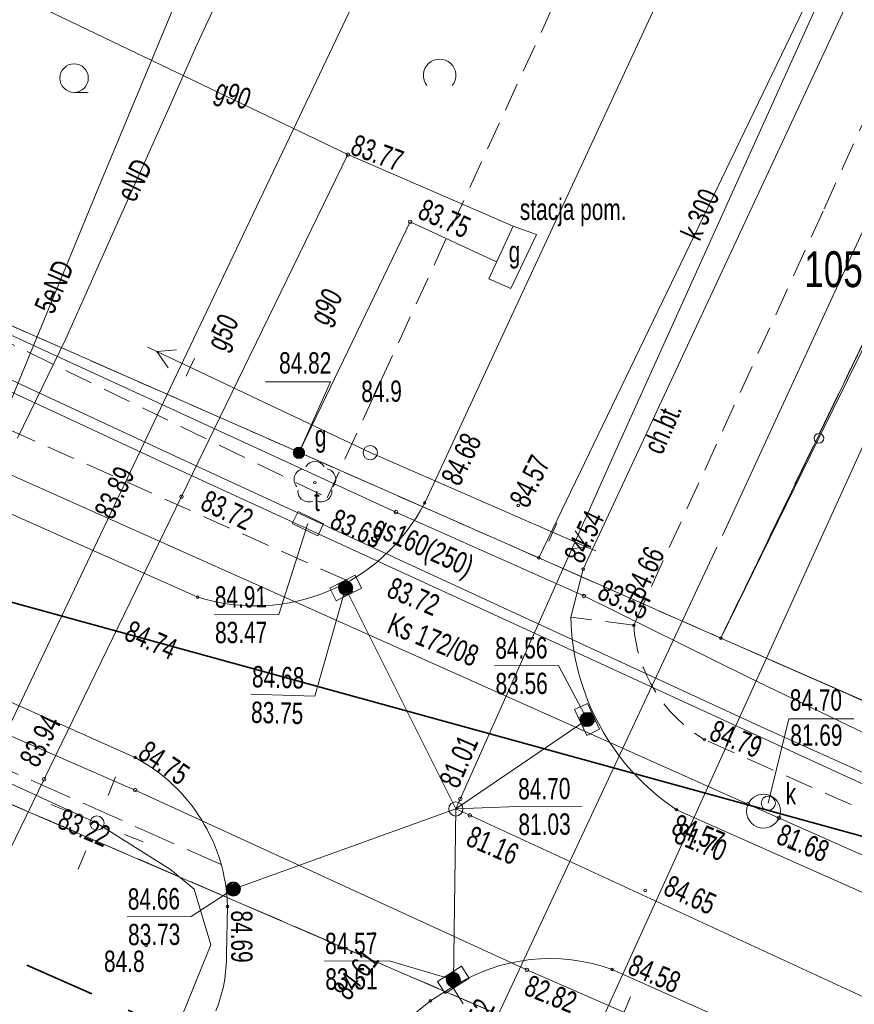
# Model space of a CAD drawing. Header units: metres. Extents: x -1013 to 1491425, y -5789533 to 1032.
# Tile 58 of 66: x 100 to 130, y -24 to 11. Entities that reach past the tile are written whole.
import ezdxf
from ezdxf.xclip import XClip

# ---------------------------------------------------------------- set-up
doc = ezdxf.new("R2010")
doc.units = ezdxf.units.M
doc.header["$MEASUREMENT"] = 0
doc.header["$XCLIPFRAME"] = 0
for name, pattern in [('2_KTCR02', [1.5, 1, -0.5]), ('2_KTJZ01', [2, 1.5, -0.5]), ('2_PTTL', [1.5, 1, -0.5]), ('GUK', [2, 1.5, -0.5]), ('GUZ', [1, 0.5, -0.5]), ('Przerywana długa', [3.9, 2.5, -1.4])]:
    doc.linetypes.add(name, pattern=pattern)
doc.layers.add('700-L Mapa 1_500 dwg', color=7, linetype='Continuous')
doc.layers.add('708-L Opisy sytuacji 1_500 do legendy', color=7, linetype='Continuous')
for name, color, linetype, lineweight in [('703-L Płaszczyzny podejścia 2D3', 152, 'Continuous', 30), ('703-L Płaszczyzny podejścia 2D38', 171, 'Continuous', 35), ('708-L Opisy sytuacji 1_500 do legendy1', 7, 'Continuous', 13), ('708-L Opisy sytuacji 1_500 do legendy85', 1, 'Continuous', 25), ('GN.6640.3638.2023_9_Dzialki7', 9, 'Continuous', 18), ('GN.6640.3638.2023_9_Kontury90', 9, 'Continuous', 18), ('GN.6640.3638.2023_9_KTCR_D_L_17', 9, 'Continuous', 18), ('GN.6640.3638.2023_9_KTCR_E_T_17', 9, 'Continuous', 18), ('GN.6640.3638.2023_9_KTCR_L_17', 9, 'Continuous', 18), ('GN.6640.3638.2023_9_KTJZ_L_07', 9, 'Continuous', 18), ('GN.6640.3638.2023_9_KTKR_D_L_07', 9, 'Continuous', 18), ('GN.6640.3638.2023_9_KTKR_L_07', 9, 'Continuous', 18), ('GN.6640.3638.2023_9_KTOK_L_47', 9, 'Continuous', 18), ('GN.6640.3638.2023_9_Numery_dzialek7', 9, 'Continuous', 18), ('GN.6640.3638.2023_9_OBOP_T_13', 9, 'Continuous', 18), ('GN.6640.3638.2023_9_PTTL_L_37', 9, 'Continuous', 18), ('GN.6640.3638.2023_9_PTTL_T_07', 9, 'Continuous', 18), ('GN.6640.3638.2023_9_Punkty7', 9, 'Continuous', 18), ('GN.6640.3638.2023_9_RTPW_T_07', 9, 'Continuous', 18), ('GN.6640.3638.2023_9_RTPW_T_17', 9, 'Continuous', 18), ('GN.6640.3638.2023_9_SUBK_L_034', 9, 'Continuous', 18), ('GN.6640.3638.2023_9_SUOG_L_052', 9, 'Continuous', 18), ('GN.6640.3638.2023_9_SUOW_L_05', 9, 'Continuous', 18), ('GN.6640.3638.2023_9_SUPE_D_L_31', 9, 'Continuous', 18), ('GN.6640.3638.2023_9_SUPE_D_T_27', 9, 'Continuous', 18), ('GN.6640.3638.2023_9_SUPE_E_T_31', 9, 'Continuous', 18), ('GN.6640.3638.2023_9_SUPG_E_T_27', 9, 'Continuous', 18), ('GN.6640.3638.2023_9_SUPG_L_252', 9, 'Continuous', 18), ('GN.6640.3638.2023_9_SUPG_L_352', 9, 'Continuous', 18), ('GN.6640.3638.2023_9_SUPK_D_L_434', 9, 'Continuous', 18), ('GN.6640.3638.2023_9_SUPK_E_T_434', 9, 'Continuous', 18), ('GN.6640.3638.2023_9_SUPK_L_434', 9, 'Continuous', 18), ('GN.6640.3638.2023_9_SUPP_E_T_434', 9, 'Continuous', 18), ('GN.6640.3638.2023_9_SUPT_D_L_030', 9, 'Continuous', 18), ('GN.6640.3638.2023_9_SUPW_D_L_05', 9, 'Continuous', 18), ('GN.6640.3638.2023_9_SUPW_L_05', 9, 'Continuous', 18), ('GN.6640.3638.2023_9_SUSM_D_T_07', 9, 'Continuous', 18), ('GN.6640.3638.2023_9_SUSM_D_T_37', 9, 'Continuous', 18), ('GN.6640.3638.2023_9_SUTG_T_052', 9, 'Continuous', 18), ('GN.6640.3638.2023_9_SUTK_T_034', 9, 'Continuous', 18), ('GN.6640.3638.2023_9_SUTT_T_030', 9, 'Continuous', 18), ('GN.6640.3638.2023_9_SUTW_T_05', 9, 'Continuous', 18), ('GN.6640.3638.2023_9_SUUG_E_T_17', 9, 'Continuous', 18), ('GN.6640.3638.2023_9_SUUG_E_T_47', 9, 'Continuous', 18), ('GN.6640.3638.2023_9_SUUG_L_27', 9, 'Continuous', 18), ('GN.6640.3638.2023_9_SUUG_T_57', 9, 'Continuous', 18), ('GN.6640.3638.2023_9_SUUK_D_T_234', 9, 'Continuous', 18), ('GN.6640.3638.2023_9_SUUK_D_T_97', 9, 'Continuous', 18), ('GN.6640.3638.2023_9_SUUK_E_T_934', 9, 'Continuous', 18), ('GN.6640.3638.2023_9_SUUK_T_07', 9, 'Continuous', 18), ('GN.6640.3638.2023_9_SUUK_T_234', 9, 'Continuous', 18), ('GN.6640.3638.2023_9_SUUT_D_T_130', 9, 'Continuous', 18), ('GN.6640.3638.2023_9_SUUT_E_T_930', 9, 'Continuous', 18), ('GN.6640.3638.2023_9_Uzytki7', 9, 'Continuous', 18)]:
    doc.layers.add(name, color=color, linetype=linetype, lineweight=lineweight)
doc.styles.add('STYL_AUTOMATYCZNY_1', font='arial.ttf', dxfattribs={"width": 0.7})
doc.styles.add('STYL_AUTOMATYCZNY_2', font='arial.ttf')
doc.dimstyles.new('STYL_AUTOMATYCZNY__3', dxfattribs={"dimtxt": 1.25, "dimasz": 0.917874, "dimexe": 0.18, "dimexo": 0.04, "dimgap": 0, "dimtad": 1, "dimtih": 1, "dimtoh": 1, "dimzin": 0, "dimdsep": 46, "dimtxsty": 'STYL_AUTOMATYCZNY_2', "dimblk": 'ARROWHEAD_8', "dimblk1": 'ARROWHEAD_8', "dimblk2": 'ARROWHEAD_8', "dimcen": 0.09, "dimclrd": 7, "dimclre": 7, "dimclrt": 1, "dimazin": 0, "dimtfac": 1, "dimtdec": 4, "dimtmove": 0, "dimatfit": 3, "dimfxl": 1, "dimtolj": 1, "dimtzin": 0, "dimarcsym": 0})

# ---------------------------------------------------------------- blocks, each defined once
blk = doc.blocks.new('Rysunek_1_9', base_point=(-7447251.91, -5789835.327))
at = {"layer": 'GN.6640.3638.2023_9_Dzialki7', "color": 9, "linetype": 'Continuous', "lineweight": 18}
for p, q in [((170.06, 98.813), (118.53, -7.997)), ((-42.33, 44.713), (161.19, -43.067)), ((118.53, -7.997), (16.02, 37.103)), ((140.38, 21.183), (124.93, -10.817)), ((124.93, -10.817), (118.53, -7.997)), ((124.93, -10.817), (178.88, -34.547))]:
    blk.add_line(p, q, dxfattribs=at)
at = {"layer": 'GN.6640.3638.2023_9_Kontury90', "color": 9, "linetype": 'GUK', "lineweight": 18}
for p, q in [((124.93, -10.817), (152.02, 45.323)), ((-42.33, 44.713), (102.61, -17.787)), ((62.51, 16.653), (104.44, -1.797)), ((104.44, -1.797), (124.93, -10.817)), ((178.88, -34.547), (124.93, -10.817)), ((102.61, -17.787), (161.19, -43.067))]:
    blk.add_line(p, q, dxfattribs=at)
at = {"layer": 'GN.6640.3638.2023_9_KTCR_D_L_17', "color": 9, "linetype": '2_KTCR02', "lineweight": 18}
for p, q in [((128.567, 4.273), (132.782, 13.603)), ((121.87, -10.367), (128.567, 4.273))]:
    blk.add_line(p, q, dxfattribs=at)
at = {"layer": 'GN.6640.3638.2023_9_KTCR_L_17', "color": 9, "linetype": '2_KTCR02', "lineweight": 18}
for p, q in [((111.77, -8.787), (9.37, 36.973)), ((121.87, -10.367), (119.66, -10.077)), ((177.5, -37.957), (124.36, -14.387)), ((116.67, -24.947), (115.5, -23.077))]:
    blk.add_line(p, q, dxfattribs=at)
blk.add_arc((126.939, -10.008), 5.082, 184.0472, 239.5012, dxfattribs=at)
at = {"layer": 'GN.6640.3638.2023_9_KTJZ_L_07', "color": 9, "linetype": '2_KTJZ01', "lineweight": 18}
blk.add_line((78.76, -6.057), (107.36, -18.777), dxfattribs=at)
at = {"layer": 'GN.6640.3638.2023_9_KTKR_D_L_07', "color": 9, "linetype": 'Continuous', "lineweight": 18}
for p, q in [((114.52, -6.067), (125.03, 16.549)), ((130.765, 14.489), (120.09, -8.397)), ((107.59, -20.247), (107.549, -21.908)), ((114.72, -23.567), (113.827, -24.294))]:
    blk.add_line(p, q, dxfattribs=at)
blk.add_arc((102.57, -22.019), 4.981, 337.5605, 1.2842, dxfattribs=at)
at = {"layer": 'GN.6640.3638.2023_9_KTKR_L_07', "color": 9, "linetype": 'Continuous', "lineweight": 18}
for p, q in [((106.54, -9.377), (26.14, 26.463)), ((79.65, -4.047), (104.34, -15.017)), ((120.09, -8.397), (119.66, -10.077)), ((176.3, -40.387), (123.37, -16.847)), ((121.11, -22.467), (174.05, -45.977)), ((114.72, -23.567), (115.5, -23.077))]:
    blk.add_line(p, q, dxfattribs=at)
for centre, radius, start, end in [((108.554, -2.958), 6.728, 252.5828, 332.4733), ((127.999, -9.909), 8.341, 181.1557, 236.2903), ((101.464, -20.429), 6.129, 1.7032, 62.0116), ((118.923, -28.457), 6.377, 69.9436, 122.4677)]:
    blk.add_arc(centre, radius, start, end, dxfattribs=at)
at = {"layer": 'GN.6640.3638.2023_9_KTOK_L_47', "color": 9, "linetype": 'Continuous', "lineweight": 18}
for p, q in [((128.38, -3.796), (131.828, 3.222)), ((124.933, -10.814), (128.38, -3.796)), ((131.677, -13.781), (124.933, -10.814))]:
    blk.add_line(p, q, dxfattribs=at)
blk.add_circle((128.38, -3.796), 0.17, dxfattribs=at)
at = {"layer": 'GN.6640.3638.2023_9_OBOP_T_13', "color": 9, "linetype": 'Continuous', "lineweight": 18}
blk.add_circle((110.66, -5.357), 0.045, dxfattribs=at)
for centre, start, end in [((110.66, -4.982), 30.1401, 149.8599), ((110.304, -5.241), 102.1445, 221.86), ((111.017, -5.241), 318.14, 77.8555), ((110.44, -5.66), 174.1482, 293.8542), ((110.881, -5.66), 246.1458, 5.8518)]:
    blk.add_arc(centre, 0.375, start, end, dxfattribs=at)
at = {"layer": 'GN.6640.3638.2023_9_PTTL_L_37', "color": 9, "linetype": '2_PTTL', "lineweight": 18}
for p, q in [((30.43, 33.413), (111.09, -5.887)), ((111.09, -5.887), (122.15, 18.163))]:
    blk.add_line(p, q, dxfattribs=at)
at = {"layer": 'GN.6640.3638.2023_9_PTTL_T_07', "color": 9, "linetype": 'Continuous', "lineweight": 18}
blk.add_line((102.194, 8.362), (102.694, 8.362), dxfattribs=at)
blk.add_circle((102.194, 8.862), 0.5, dxfattribs=at)
blk.add_arc((115.046, 8.959), 0.571, 321.3178, 218.6822, dxfattribs=at)
at = {"layer": 'GN.6640.3638.2023_9_Punkty7', "color": 9, "linetype": 'Continuous', "lineweight": 18}
for centre in [(118.53, -7.997), (124.93, -10.817)]:
    blk.add_circle(centre, 0.045, dxfattribs=at)
at = {"layer": 'GN.6640.3638.2023_9_RTPW_T_07', "color": 9, "linetype": 'Continuous', "lineweight": 18}
blk.add_circle((104.73, -21.617), 0.045, dxfattribs=at)
at = {"layer": 'GN.6640.3638.2023_9_RTPW_T_17', "color": 9, "linetype": 'Continuous', "lineweight": 18}
for centre in [(114.52, -6.067), (117.81, -6.157), (120.09, -8.397), (106.54, -9.377), (121.87, -10.367), (124.36, -14.387), (104.34, -15.017), (123.37, -16.847), (127.347, -18.124), (122.27, -19.687), (107.59, -20.247), (121.11, -22.467), (114.72, -23.567)]:
    blk.add_circle(centre, 0.045, dxfattribs=at)
at = {"layer": 'GN.6640.3638.2023_9_SUBK_L_034', "color": 9, "linetype": 'Continuous', "lineweight": 18}
blk.add_circle((126.43, -16.897), 0.595, dxfattribs=at)
at = {"layer": 'GN.6640.3638.2023_9_SUOG_L_052', "color": 9, "linetype": 'Continuous', "lineweight": 18}
for p, q in [((101.14, -15.777), (105.97, -5.847)), ((120.12, -9.337), (113.51, -6.387))]:
    blk.add_line(p, q, dxfattribs=at)
at = {"layer": 'GN.6640.3638.2023_9_SUOW_L_05', "color": 9, "linetype": 'Continuous', "lineweight": 18}
blk.add_line((118.11, -22.477), (104.34, -16.157), dxfattribs=at)
at = {"layer": 'GN.6640.3638.2023_9_SUPE_D_L_31', "color": 9, "linetype": 'Continuous', "lineweight": 18}
for p, q in [((106.465, 9.928), (108.229, 13.77)), ((106.207, 12.566), (103, 4.903)), ((105.638, 8.062), (106.465, 9.928)), ((103.62, 3.547), (105.638, 8.062)), ((103, 4.903), (98.871, -5.137)), ((101.907, -0.295), (103.62, 3.547)), ((100.201, -3.788), (101.907, -0.295)), ((98.632, -15.32), (102.997, -17.319)), ((102.997, -17.319), (105.588, -18.951)), ((105.588, -18.951), (106.413, -19.635)), ((106.413, -19.635), (106.997, -21.601)), ((106.997, -21.601), (103.615, -29.906))]:
    blk.add_line(p, q, dxfattribs=at)
at = {"layer": 'GN.6640.3638.2023_9_SUPE_D_T_27', "color": 9, "linetype": 'Continuous', "lineweight": 18}
for p, q in [((105.101, -0.742), (104.79, -0.595)), ((105.798, -0.685), (105.101, -0.742)), ((112.606, -4.3), (105.101, -0.742)), ((105.498, -1.318), (105.101, -0.742)), ((106.131, -1.618), (106.431, -0.985)), ((112.606, -4.3), (120.222, -7.616)), ((119.164, -6.774), (118.884, -7.416)), ((119.806, -7.053), (120.222, -7.616)), ((119.526, -7.695), (120.222, -7.616)), ((120.222, -7.616), (120.537, -7.753))]:
    blk.add_line(p, q, dxfattribs=at)
at = {"layer": 'GN.6640.3638.2023_9_SUPG_L_252', "color": 9, "linetype": 'Continuous', "lineweight": 18}
for p, q in [((113.51, -6.387), (93.53, 2.793)), ((120.12, -9.337), (113.51, -6.387)), ((125.89, -12.187), (120.12, -9.337)), ((142.16, -20.027), (125.89, -12.187))]:
    blk.add_line(p, q, dxfattribs=at)
at = {"layer": 'GN.6640.3638.2023_9_SUPG_L_352', "color": 9, "linetype": 'Continuous', "lineweight": 18}
for p, q in [((101.24, 11.253), (111.82, 6.173)), ((107.32, -3.067), (111.82, 6.173)), ((111.82, 6.173), (117.63, 3.663)), ((114.01, 3.813), (110.1, -4.307)), ((117.044, 2.402), (114.01, 3.813)), ((105.97, -5.847), (107.32, -3.067)), ((105.97, -5.847), (101.14, -15.777)), ((101.14, -15.777), (97.58, -23.087))]:
    blk.add_line(p, q, dxfattribs=at)
at = {"layer": 'GN.6640.3638.2023_9_SUPK_D_L_434', "color": 9, "linetype": 'Continuous', "lineweight": 18}
for p, q in [((127.598, 9.836), (132.442, 20.651)), ((124.987, -7.214), (135.567, 15.743)), ((121.226, -4.25), (127.598, 9.836)), ((115.614, -16.82), (121.226, -4.25)), ((116.13, -26.117), (124.79, -7.625)), ((115.614, -16.82), (111.74, -9.057)), ((115.614, -16.82), (120.232, -13.678)), ((115.614, -16.82), (107.79, -19.637)), ((115.614, -16.82), (115.53, -22.827)), ((115.614, -16.82), (139.313, -27.745))]:
    blk.add_line(p, q, dxfattribs=at)
at = {"layer": 'GN.6640.3638.2023_9_SUPK_L_434', "color": 9, "linetype": 'Continuous', "lineweight": 18}
for p, q in [((126.43, -16.897), (95.95, -3.287)), ((169.55, -36.097), (126.43, -16.897))]:
    blk.add_line(p, q, dxfattribs=at)
at = {"layer": 'GN.6640.3638.2023_9_SUPT_D_L_030', "color": 9, "linetype": 'Continuous', "lineweight": 18}
for p, q in [((98.976, -15.877), (113.109, 13.795)), ((105.398, -4.681), (79.22, 7.476)), ((84.435, 5.462), (105.746, -4.419)), ((105.746, -4.419), (126.345, -13.935)), ((138.036, -19.673), (105.398, -4.681)), ((126.345, -13.935), (143.039, -21.448))]:
    blk.add_line(p, q, dxfattribs=at)
at = {"layer": 'GN.6640.3638.2023_9_SUPW_D_L_05', "color": 9, "linetype": 'Continuous', "lineweight": 18}
blk.add_line((120.343, -25.138), (130.359, -3.125), dxfattribs=at)
at = {"layer": 'GN.6640.3638.2023_9_SUPW_L_05', "color": 9, "linetype": 'Continuous', "lineweight": 18}
for p, q in [((104.34, -16.157), (94.02, -11.687)), ((118.11, -22.477), (104.34, -16.157)), ((199.66, -57.887), (118.11, -22.477))]:
    blk.add_line(p, q, dxfattribs=at)
at = {"layer": 'GN.6640.3638.2023_9_SUSM_D_T_07', "color": 9, "linetype": 'Continuous', "lineweight": 18}
for p, q in [((103.392, -16.346), (103.655, -15.698)), ((102.024, -16.924), (101.375, -16.661)), ((103.97, -17.714), (104.618, -17.978)), ((102.602, -18.292), (102.338, -18.941)), ((121.487, -24.07), (121.751, -23.421))]:
    blk.add_line(p, q, dxfattribs=at)
at = {"layer": 'GN.6640.3638.2023_9_SUSM_D_T_37', "color": 9, "linetype": 'Continuous', "lineweight": 18}
for centre in [(112.606, -4.3), (102.997, -17.319)]:
    blk.add_circle(centre, 0.25, dxfattribs=at)
at = {"layer": 'GN.6640.3638.2023_9_SUTG_T_052', "color": 9, "linetype": 'Continuous', "lineweight": 18}
for p in [(108.924, -1.812), (110.1, -4.307)]:
    blk.add_line(p, (111.204, -1.812), dxfattribs=at)
for centre in [(111.82, 6.173), (114.01, 3.813), (105.97, -5.847), (113.51, -6.387), (120.12, -9.337), (101.14, -15.777)]:
    blk.add_circle(centre, 0.0625, dxfattribs=at)
at = {"layer": 'GN.6640.3638.2023_9_SUTK_T_034', "color": 9, "linetype": 'Continuous', "lineweight": 18}
for p, q in [((111.74, -9.057), (110.656, -12.855)), ((116.976, -11.794), (119.229, -11.778)), ((120.232, -13.678), (119.229, -11.778)), ((108.404, -12.792), (110.656, -12.855)), ((126.6, -16.617), (127.326, -13.66)), ((127.326, -13.66), (129.606, -13.66)), ((115.614, -16.82), (117.782, -16.739)), ((117.782, -16.739), (120.062, -16.723)), ((107.79, -19.637), (106.31, -20.596)), ((104.057, -20.612), (106.31, -20.596)), ((110.993, -22.175), (113.273, -22.159)), ((115.53, -22.827), (113.273, -22.159))]:
    blk.add_line(p, q, dxfattribs=at)
for centre in [(115.771, -16.469), (125.887, -16.654), (116.106, -17.047), (126.974, -17.139)]:
    blk.add_circle(centre, 0.0625, dxfattribs=at)
at = {"layer": 'GN.6640.3638.2023_9_SUTT_T_030', "color": 9, "linetype": 'Continuous', "lineweight": 18}
for p in [(110.413, -6.796), (107.116, -10)]:
    blk.add_line(p, (109.396, -9.984), dxfattribs=at)
at = {"layer": 'GN.6640.3638.2023_9_SUTW_T_05', "color": 9, "linetype": 'Continuous', "lineweight": 18}
for centre in [(104.34, -16.157), (118.11, -22.477)]:
    blk.add_circle(centre, 0.0625, dxfattribs=at)
at = {"layer": 'GN.6640.3638.2023_9_SUUG_L_27', "color": 9, "linetype": 'Continuous', "lineweight": 18}
for p, q in [((116.77, 1.813), (117.63, 3.663)), ((117.63, 3.663), (118.45, 3.363)), ((118.45, 3.363), (117.55, 1.463)), ((117.55, 1.463), (116.77, 1.813))]:
    blk.add_line(p, q, dxfattribs=at)
at = {"layer": 'GN.6640.3638.2023_9_SUUG_T_57', "color": 9, "linetype": 'Continuous', "lineweight": 18}
for radius in [0.2, 0.175, 0.15, 0.125, 0.1, 0.075, 0.05, 0.025, 0.00715]:
    blk.add_circle((110.1, -4.307), radius, dxfattribs=at)
at = {"layer": 'GN.6640.3638.2023_9_SUUK_D_T_234', "color": 9, "linetype": 'Continuous', "lineweight": 18}
blk.add_circle((115.614, -16.82), 0.25, dxfattribs=at)
at = {"layer": 'GN.6640.3638.2023_9_SUUK_D_T_97', "color": 9, "linetype": 'Continuous', "lineweight": 18}
for centre, radius in [((111.74, -9.057), 0.25), ((111.74, -9.057), 0.225), ((111.74, -9.057), 0.2), ((111.74, -9.057), 0.175), ((111.74, -9.057), 0.15), ((111.74, -9.057), 0.125), ((111.74, -9.057), 0.1), ((111.74, -9.057), 0.075), ((111.74, -9.057), 0.05), ((111.74, -9.057), 0.025), ((111.74, -9.057), 0.00715), ((120.232, -13.678), 0.25), ((120.232, -13.678), 0.225), ((120.232, -13.678), 0.2), ((120.232, -13.678), 0.175), ((120.232, -13.678), 0.15), ((120.232, -13.678), 0.125), ((120.232, -13.678), 0.1), ((120.232, -13.678), 0.075), ((120.232, -13.678), 0.05), ((120.232, -13.678), 0.025), ((120.232, -13.678), 0.00715), ((107.79, -19.637), 0.25), ((107.79, -19.637), 0.225), ((107.79, -19.637), 0.2), ((107.79, -19.637), 0.175), ((107.79, -19.637), 0.15), ((107.79, -19.637), 0.125), ((107.79, -19.637), 0.1), ((107.79, -19.637), 0.075), ((107.79, -19.637), 0.05), ((107.79, -19.637), 0.025), ((107.79, -19.637), 0.00715), ((115.53, -22.827), 0.25), ((115.53, -22.827), 0.225), ((115.53, -22.827), 0.2), ((115.53, -22.827), 0.175), ((115.53, -22.827), 0.15), ((115.53, -22.827), 0.125), ((115.53, -22.827), 0.1), ((115.53, -22.827), 0.075), ((115.53, -22.827), 0.05), ((115.53, -22.827), 0.025), ((115.53, -22.827), 0.00715)]:
    blk.add_circle(centre, radius, dxfattribs=at)
at = {"layer": 'GN.6640.3638.2023_9_SUUK_T_07', "color": 9, "linetype": 'Continuous', "lineweight": 18}
for p, q in [((111.181, -9.057), (112.076, -8.61)), ((112.076, -8.61), (112.299, -9.057)), ((111.472, -8.912), (111.696, -9.359)), ((111.785, -8.755), (112.009, -9.202)), ((111.405, -9.504), (111.181, -9.057)), ((112.299, -9.057), (111.405, -9.504)), ((119.793, -13.332), (120.245, -13.119)), ((120.245, -13.119), (120.672, -14.023)), ((120.22, -14.237), (119.793, -13.332)), ((120.384, -13.413), (119.932, -13.626)), ((120.533, -13.729), (120.081, -13.943)), ((120.672, -14.023), (120.22, -14.237)), ((114.974, -22.882), (115.82, -22.349)), ((115.82, -22.349), (116.087, -22.772)), ((116.087, -22.772), (115.24, -23.305)), ((115.249, -22.709), (115.515, -23.132)), ((115.545, -22.522), (115.812, -22.946)), ((115.24, -23.305), (114.974, -22.882))]:
    blk.add_line(p, q, dxfattribs=at)
at = {"layer": 'GN.6640.3638.2023_9_SUUK_T_234', "color": 9, "linetype": 'Continuous', "lineweight": 18}
blk.add_circle((126.6, -16.617), 0.25, dxfattribs=at)
at = {"layer": 'GN.6640.3638.2023_9_SUUT_D_T_130', "color": 9, "linetype": 'Continuous', "lineweight": 18}
for p, q in [((110.067, -6.366), (109.862, -6.785)), ((110.965, -6.807), (110.067, -6.366)), ((109.862, -6.785), (110.759, -7.226)), ((110.759, -7.226), (110.965, -6.807))]:
    blk.add_line(p, q, dxfattribs=at)
at = {"layer": 'GN.6640.3638.2023_9_Uzytki7', "color": 9, "linetype": 'GUZ', "lineweight": 18}
for p, q in [((124.93, -10.817), (152.02, 45.323)), ((-42.33, 44.713), (102.61, -17.787)), ((62.51, 16.653), (104.44, -1.797)), ((104.44, -1.797), (124.93, -10.817)), ((124.93, -10.817), (178.88, -34.547)), ((102.61, -17.787), (161.19, -43.067))]:
    blk.add_line(p, q, dxfattribs=at)
at = {"layer": 'GN.6640.3638.2023_9_KTCR_E_T_17', "color": 9, "linetype": 'Continuous', "lineweight": 18, "insert": (122.522, -4.266), "char_height": 0.75, "attachment_point": 4, "rotation": 66.2505, "style": 'STYL_AUTOMATYCZNY_1'}
blk.add_mtext('\\A1;{\\pql;\\fArial|b0|i0|c238|p0;\\W0.700000;ch.bt.}', dxfattribs=at)
at = {"layer": 'GN.6640.3638.2023_9_Numery_dzialek7', "color": 9, "linetype": 'Continuous', "lineweight": 18, "insert": (127.867, 2.138), "char_height": 1.26, "attachment_point": 4, "style": 'STYL_AUTOMATYCZNY_1'}
blk.add_mtext('\\A1;{\\pql;\\fArial|b0|i0|c238|p0;\\W0.700000;105/7}', dxfattribs=at)
at = {"layer": 'GN.6640.3638.2023_9_RTPW_T_07', "color": 9, "linetype": 'Continuous', "lineweight": 18, "insert": (112.288, -1.772), "char_height": 0.75, "attachment_point": 1, "rotation": 0.403, "style": 'STYL_AUTOMATYCZNY_1'}
blk.add_mtext('\\A1;{\\pql;\\fArial|b0|i0|c238|p0;\\W0.700000;84.9}', dxfattribs=at)
at = {"layer": 'GN.6640.3638.2023_9_RTPW_T_07', "color": 9, "linetype": 'Continuous', "lineweight": 18, "insert": (103.245, -21.799), "char_height": 0.75, "attachment_point": 1, "style": 'STYL_AUTOMATYCZNY_1'}
blk.add_mtext('\\A1;{\\pql;\\fArial|b0|i0|c238|p0;\\W0.700000;84.8}', dxfattribs=at)
at = {"layer": 'GN.6640.3638.2023_9_RTPW_T_17', "color": 9, "linetype": 'Continuous', "lineweight": 18, "char_height": 0.75, "style": 'STYL_AUTOMATYCZNY_1'}
for s, insert, attachment_point, rotation in [('\\A1;{\\pql;\\fArial|b0|i0|c238|p0;\\W0.700000;84.68}', (115.067, -5.193), 1, 64.359), ('\\A1;{\\pql;\\fArial|b0|i0|c238|p0;\\W0.700000;84.57}', (117.81, -6.124), 4, 63.6936), ('\\A1;{\\pql;\\fArial|b0|i0|c238|p0;\\W0.700000;84.54}', (120.075, -8.247), 7, 64.4512), ('\\A1;{\\pql;\\fArial|b0|i0|c238|p0;\\W0.700000;84.66}', (122.207, -9.507), 7, 64.9538), ('\\A1;{\\pql;\\fArial|b0|i0|c238|p0;\\W0.700000;84.74}', (104.214, -10.168), 1, 336.0375), ('\\A1;{\\pql;\\fArial|b0|i0|c238|p0;\\W0.700000;84.79}', (124.473, -14.379), 7, 338.2861), ('\\A1;{\\pql;\\fArial|b0|i0|c238|p0;\\W0.700000;84.75}', (104.382, -15.009), 7, 326.2244), ('\\A1;{\\pql;\\fArial|b0|i0|c238|p0;\\W0.700000;84.57}', (123.434, -16.98), 1, 337.4926), ('\\A1;{\\pql;\\fArial|b0|i0|c238|p0;\\W0.700000;84.65}', (122.861, -19.813), 7, 335.7941), ('\\A1;{\\pql;\\fArial|b0|i0|c238|p0;\\W0.700000;84.69}', (107.702, -20.39), 7, 270.1758), ('\\A1;{\\pql;\\fArial|b0|i0|c238|p0;\\W0.700000;84.61}', (111.855, -23.606), 7, 52.7206), ('\\A1;{\\pql;\\fArial|b0|i0|c238|p0;\\W0.700000;84.58}', (121.607, -22.608), 7, 337.1051)]:
    blk.add_mtext(s, dxfattribs=dict(at, insert=insert, attachment_point=attachment_point, rotation=rotation))
at = {"layer": 'GN.6640.3638.2023_9_SUPE_E_T_31', "color": 9, "linetype": 'Continuous', "lineweight": 18, "char_height": 0.75, "attachment_point": 4, "style": 'STYL_AUTOMATYCZNY_1'}
for s, insert, rotation in [('\\A1;{\\pql;\\fArial|b0|i0|c238|p0;\\W0.700000;eND}', (103.991, 4.621), 63.8331), ('\\A1;{\\pql;\\fArial|b0|i0|c238|p0;\\W0.700000;5eND}', (101.119, 0.673), 66.4431)]:
    blk.add_mtext(s, dxfattribs=dict(at, insert=insert, rotation=rotation))
at = {"layer": 'GN.6640.3638.2023_9_SUPG_E_T_27', "color": 9, "linetype": 'Continuous', "lineweight": 18, "char_height": 0.75, "attachment_point": 7, "style": 'STYL_AUTOMATYCZNY_1'}
for s, insert, rotation in [('\\A1;{\\pql;\\fArial|b0|i0|c238|p0;\\W0.700000;g90}', (107.004, 7.942), 340.0675), ('\\A1;{\\pql;\\fArial|b0|i0|c238|p0;\\W0.700000;g90}', (111.285, 0.01), 61.8763), ('\\A1;{\\pql;\\fArial|b0|i0|c238|p0;\\W0.700000;g50}', (107.686, -0.878), 64.4959), ('\\A1;{\\pql;\\fArial|b0|i0|c238|p0;\\W0.700000;gs160(250)}', (112.54, -7.365), 335.8264)]:
    blk.add_mtext(s, dxfattribs=dict(at, insert=insert, rotation=rotation))
at = {"layer": 'GN.6640.3638.2023_9_SUPK_E_T_434', "color": 9, "linetype": 'Continuous', "lineweight": 18, "insert": (123.85, 3.25), "char_height": 0.75, "attachment_point": 4, "rotation": 66.5231, "style": 'STYL_AUTOMATYCZNY_1'}
blk.add_mtext('\\A1;{\\pql;\\fArial|b0|i0|c238|p0;\\W0.700000;k 300}', dxfattribs=at)
at = {"layer": 'GN.6640.3638.2023_9_SUPP_E_T_434', "color": 9, "linetype": 'Continuous', "lineweight": 18, "insert": (113.146, -10.613), "char_height": 0.75, "attachment_point": 7, "rotation": 338.1172, "style": 'STYL_AUTOMATYCZNY_1'}
blk.add_mtext('\\A1;{\\pql;\\fArial|b0|i0|c238|p0;\\W0.700000;Ks 172/08}', dxfattribs=at)
at = {"layer": 'GN.6640.3638.2023_9_SUTG_T_052', "color": 9, "linetype": 'Continuous', "lineweight": 18, "char_height": 0.75, "attachment_point": 7, "style": 'STYL_AUTOMATYCZNY_1'}
for s, insert, rotation in [('\\A1;{\\pql;\\fArial|b0|i0|c238|p0;\\W0.700000;83.77}', (111.859, 6.191), 339.8335), ('\\A1;{\\pql;\\fArial|b0|i0|c238|p0;\\W0.700000;83.75}', (114.224, 3.952), 336.1247), ('\\A1;{\\pql;\\fArial|b0|i0|c238|p0;\\W0.700000;83.89}', (103.566, -6.697), 64.5656), ('\\A1;{\\pql;\\fArial|b0|i0|c238|p0;\\W0.700000;83.63}', (111.131, -6.937), 335.556), ('\\A1;{\\pql;\\fArial|b0|i0|c238|p0;\\W0.700000;83.55}', (120.537, -9.416), 334.754), ('\\A1;{\\pql;\\fArial|b0|i0|c238|p0;\\W0.700000;83.94}', (100.917, -15.414), 62.6223)]:
    blk.add_mtext(s, dxfattribs=dict(at, insert=insert, rotation=rotation))
at = {"layer": 'GN.6640.3638.2023_9_SUTG_T_052', "color": 9, "linetype": 'Continuous', "lineweight": 18, "insert": (109.402, -1.532), "char_height": 0.75, "attachment_point": 7, "style": 'STYL_AUTOMATYCZNY_1'}
blk.add_mtext('\\A1;{\\pql;\\fArial|b0|i0|c238|p0;\\W0.700000;84.82}', dxfattribs=at)
at = {"layer": 'GN.6640.3638.2023_9_SUTK_T_034', "color": 9, "linetype": 'Continuous', "lineweight": 18, "char_height": 0.75, "style": 'STYL_AUTOMATYCZNY_1'}
for s, insert, attachment_point, rotation in [('\\A1;{\\pql;\\fArial|b0|i0|c238|p0;\\W0.700000;84.56}', (116.999, -10.794), 1, 0.405), ('\\A1;{\\pql;\\fArial|b0|i0|c238|p0;\\W0.700000;84.68}', (108.462, -11.793), 1, 358.403), ('\\A1;{\\pql;\\fArial|b0|i0|c238|p0;\\W0.700000;83.56}', (117.008, -12.044), 1, 0.405), ('\\A1;{\\pql;\\fArial|b0|i0|c238|p0;\\W0.700000;83.75}', (108.427, -13.043), 1, 358.403), ('\\A1;{\\pql;\\fArial|b0|i0|c238|p0;\\W0.700000;81.01}', (115.702, -16.146), 7, 66.447), ('\\A1;{\\pql;\\fArial|b0|i0|c238|p0;\\W0.700000;84.70}', (117.805, -15.739), 1, 0.405), ('\\A1;{\\pql;\\fArial|b0|i0|c238|p0;\\W0.700000;81.03}', (117.814, -16.989), 1, 0.405), ('\\A1;{\\pql;\\fArial|b0|i0|c238|p0;\\W0.700000;81.16}', (116.221, -17.389), 1, 336.6022), ('\\A1;{\\pql;\\fArial|b0|i0|c238|p0;\\W0.700000;81.70}', (123.526, -17.282), 1, 337.4204), ('\\A1;{\\pql;\\fArial|b0|i0|c238|p0;\\W0.700000;81.68}', (127.115, -17.32), 1, 337.9408), ('\\A1;{\\pql;\\fArial|b0|i0|c238|p0;\\W0.700000;84.66}', (104.08, -19.612), 1, 0.403), ('\\A1;{\\pql;\\fArial|b0|i0|c238|p0;\\W0.700000;83.73}', (104.089, -20.862), 1, 0.403), ('\\A1;{\\pql;\\fArial|b0|i0|c238|p0;\\W0.700000;84.57}', (111.016, -21.175), 1, 0.403), ('\\A1;{\\pql;\\fArial|b0|i0|c238|p0;\\W0.700000;83.51}', (111.025, -22.425), 1, 0.403), ('\\A1;{\\pql;\\fArial|b0|i0|c238|p0;\\W0.700000;80.52}', (115.873, -25.236), 4, 63.8331)]:
    blk.add_mtext(s, dxfattribs=dict(at, insert=insert, attachment_point=attachment_point, rotation=rotation))
for s, insert, attachment_point in [('\\A1;{\\pql;\\fArial|b0|i0|c238|p0;\\W0.700000;84.70}', (127.356, -13.379), 7), ('\\A1;{\\pql;\\fArial|b0|i0|c238|p0;\\W0.700000;81.69}', (127.374, -13.851), 1)]:
    blk.add_mtext(s, dxfattribs=dict(at, insert=insert, attachment_point=attachment_point))
at = {"layer": 'GN.6640.3638.2023_9_SUTT_T_030', "color": 9, "linetype": 'Continuous', "lineweight": 18, "char_height": 0.75, "style": 'STYL_AUTOMATYCZNY_1'}
for s, insert, attachment_point, rotation in [('\\A1;{\\pql;\\fArial|b0|i0|c238|p0;\\W0.700000;83.72}', (106.582, -6.28), 7, 334.8427), ('\\A1;{\\pql;\\fArial|b0|i0|c238|p0;\\W0.700000;84.91}', (107.139, -8.999), 1, 0.403), ('\\A1;{\\pql;\\fArial|b0|i0|c238|p0;\\W0.700000;83.72}', (113.135, -9.355), 7, 337.2028), ('\\A1;{\\pql;\\fArial|b0|i0|c238|p0;\\W0.700000;83.47}', (107.147, -10.249), 1, 0.403)]:
    blk.add_mtext(s, dxfattribs=dict(at, insert=insert, attachment_point=attachment_point, rotation=rotation))
at = {"layer": 'GN.6640.3638.2023_9_SUTW_T_05', "color": 9, "linetype": 'Continuous', "lineweight": 18, "char_height": 0.75, "attachment_point": 1, "style": 'STYL_AUTOMATYCZNY_1'}
for s, insert, rotation in [('\\A1;{\\pql;\\fArial|b0|i0|c238|p0;\\W0.700000;83.22}', (101.85, -16.771), 337.0231), ('\\A1;{\\pql;\\fArial|b0|i0|c238|p0;\\W0.700000;82.82}', (118.247, -22.631), 337.9086)]:
    blk.add_mtext(s, dxfattribs=dict(at, insert=insert, rotation=rotation))
at = {"layer": 'GN.6640.3638.2023_9_SUUG_E_T_17', "color": 9, "linetype": 'Continuous', "lineweight": 18, "char_height": 0.75, "attachment_point": 7, "style": 'STYL_AUTOMATYCZNY_1'}
for s, insert in [('\\A1;{\\pql;\\fArial|b0|i0|c238|p0;\\W0.700000;stacja pom.}', (117.866, 3.651)), ('\\A1;{\\pql;\\fArial|b0|i0|c238|p0;\\W0.700000;g}', (117.471, 2.164))]:
    blk.add_mtext(s, dxfattribs=dict(at, insert=insert))
at = {"layer": 'GN.6640.3638.2023_9_SUUG_E_T_47', "color": 9, "linetype": 'Continuous', "lineweight": 18, "insert": (110.659, -4.31), "char_height": 0.75, "attachment_point": 7, "style": 'STYL_AUTOMATYCZNY_1'}
blk.add_mtext('\\A1;{\\pql;\\fArial|b0|i0|c238|p0;\\W0.700000;g}', dxfattribs=at)
at = {"layer": 'GN.6640.3638.2023_9_SUUK_E_T_934', "color": 9, "linetype": 'Continuous', "lineweight": 18, "insert": (127.212, -16.664), "char_height": 0.75, "attachment_point": 7, "style": 'STYL_AUTOMATYCZNY_1'}
blk.add_mtext('\\A1;{\\pql;\\fArial|b0|i0|c238|p0;\\W0.700000;k}', dxfattribs=at)
at = {"layer": 'GN.6640.3638.2023_9_SUUT_E_T_930', "color": 9, "linetype": 'Continuous', "lineweight": 18, "insert": (110.628, -5.604), "char_height": 0.75, "attachment_point": 1, "rotation": 0.403, "style": 'STYL_AUTOMATYCZNY_1'}
blk.add_mtext('\\A1;{\\pql;\\fArial|b0|i0|c238|p0;\\W0.700000;t}', dxfattribs=at)
blk = doc.blocks.new('*D16')
at = {"layer": '708-L Opisy sytuacji 1_500 do legendy1', "color": 7, "linetype": 'Continuous', "lineweight": 13}
for p, q in [((48.871, -35.84), (48.232, -36.083)), ((48.871, -35.84), (49.113, -36.479)), ((46.052, -41.106), (45.899, -40.44)), ((46.052, -41.106), (46.717, -40.954))]:
    blk.add_line(p, q, dxfattribs=at)
blk.add_arc((12.159, -19.572), 40.155, 327.57, 336.1008, dxfattribs=at)
at = {"layer": '708-L Opisy sytuacji 1_500 do legendy85', "color": 1, "lineweight": 25, "insert": (48.661, -39.741), "char_height": 1.25, "attachment_point": 7, "style": 'STYL_AUTOMATYCZNY_2'}
blk.add_mtext('\\A1;{\\pql;\\fArial|b0|i0|c238|p0;\\W1.000000;8,53°/15%}', dxfattribs=at)
blk = doc.blocks.new('ARROWHEAD_8')
at = {"color": 0, "linetype": 'Continuous', "lineweight": 0}
blk.add_line((0, 0), (-1, 0), dxfattribs=at)
at = {"color": 0, "linetype": 'Continuous', "lineweight": 0, "flags": 128}
blk.add_lwpolyline([(-0.525, 0.525), (0, 0), (-0.525, -0.525)], dxfattribs=at)
blk = doc.blocks.new('*D18')
at = {"layer": '708-L Opisy sytuacji 1_500 do legendy1', "color": 7, "linetype": 'Continuous', "lineweight": 13}
for p, q in [((66.882, -0.461), (66.287, -0.795)), ((66.882, -0.461), (67.217, -1.056)), ((64.745, -6.452), (64.495, -5.816)), ((64.745, -6.452), (65.381, -6.202))]:
    blk.add_line(p, q, dxfattribs=at)
blk.add_arc((25.649, 10.872), 42.762, 336.1008, 344.6316, dxfattribs=at)
at = {"layer": '708-L Opisy sytuacji 1_500 do legendy85', "color": 1, "lineweight": 25, "insert": (67.103, -4.541), "char_height": 1.25, "attachment_point": 7, "style": 'STYL_AUTOMATYCZNY_2'}
blk.add_mtext('\\A1;{\\pql;\\fArial|b0|i0|c238|p0;\\W1.000000;8,53°/15%}', dxfattribs=at)

msp = doc.modelspace()

# ---------------------------------------------------------------- linework, layer by layer
at = {"layer": '703-L Płaszczyzny podejścia 2D3', "color": 152, "linetype": 'Continuous', "lineweight": 30}
msp.add_circle((8.227, 10.355), 1021.659, dxfattribs=at)
at = {"layer": '703-L Płaszczyzny podejścia 2D38', "color": 171, "linetype": 'Przerywana długa', "lineweight": 35}
msp.add_line((25.649, 10.872), (381.296, -146.723), dxfattribs=at)
at = {"layer": '703-L Płaszczyzny podejścia 2D38', "color": 171, "linetype": 'Continuous', "lineweight": 35}
msp.add_line((25.649, 10.872), (404.936, -93.376), dxfattribs=at)

# ---------------------------------------------------------------- block references
at = {"layer": '700-L Mapa 1_500 dwg', "color": 52, "linetype": 'Continuous', "lineweight": 25}
ref = msp.add_blockref('Rysunek_1_9', (-7447251.91, -5789835.327), dxfattribs=at)
XClip(ref).set_block_clipping_path([(-263.024729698, -194.3328058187), (268.520270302, 207.6028993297)])

# ---------------------------------------------------------------- dimensions: what is measured, and where the dimension line sits
at = {"layer": '708-L Opisy sytuacji 1_500 do legendy', "color": 7, "linetype": 'Continuous', "lineweight": 13}
for base, center, p1, p2, picture, middle in [((65.925, -3.496), (25.649, 10.872), (381.296, -146.723), (404.936, -93.376), '*D18', (71.071, -3.916)), ((47.559, -38.526), (12.159, -19.572), (344.166, -230.515), (367.806, -177.167), '*D16', (52.629, -39.116))]:
    dim = msp.add_angular_dim_3p(base=base, center=center, p1=p1, p2=p2, text='8,53°/15%', dimstyle='STYL_AUTOMATYCZNY__3', dxfattribs=at)
    dim.commit()
    dim.dimension.update_dxf_attribs({"geometry": picture, "text_midpoint": middle, "dimtype": 165})

doc.saveas('drawing.dxf')
